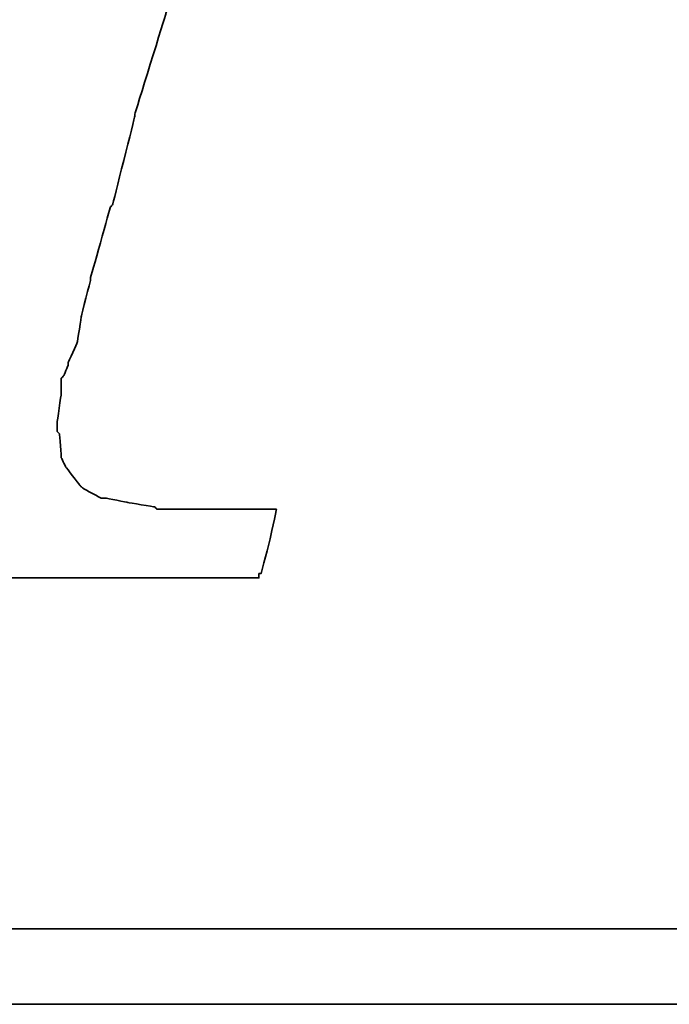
# Model space of a CAD drawing. Header units: millimetres. Extents: x 217 to 551, y -104 to -4.
# Tile 34 of 52: x 454.298 to 455.177, y -70.994 to -69.663. Entities that reach past the tile are written whole.
import ezdxf

# ---------------------------------------------------------------- set-up
doc = ezdxf.new("R2010")
doc.units = ezdxf.units.MM
doc.header["$LTSCALE"] = 0.1
doc.layers.add('DIM', color=4, linetype='CONTINUOUS')
doc.layers.add('layer 1', color=7, linetype='CONTINUOUS')

# ---------------------------------------------------------------- blocks, each defined once
blk = doc.blocks.new('TBI MOTION logo(完整正式版)')
at = {"layer": 'layer 1', "color": 22, "lineweight": 35}
for points, knots in [([(-40.59125, -7.943749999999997), (-40.59125, -7.943749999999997), (-40.97375, -7.943749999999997), (-40.97375, -7.943749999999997), (-40.97375, -7.943749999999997), (-40.97375, -7.943749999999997), (-41.38125, -7.943749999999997), (-41.38125, -7.943749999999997), (-41.38125, -7.943749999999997), (-41.38125, -7.943749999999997), (-41.54874999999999, -7.943749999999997), (-41.54874999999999, -7.943749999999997), (-41.54874999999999, -7.943749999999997), (-41.54874999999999, -7.943749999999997), (-41.59875, -7.943749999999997), (-41.59875, -7.943749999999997), (-41.59875, -7.943749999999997), (-41.59875, -7.943749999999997), (-41.88374999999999, -7.943749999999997), (-41.88374999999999, -7.943749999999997), (-41.88374999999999, -7.943749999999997), (-41.88374999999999, -7.943749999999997), (-41.90875, -7.91875), (-41.90875, -7.91875), (-41.90875, -7.91875), (-41.90875, -7.91875), (-42.19875, -7.871249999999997), (-42.19875, -7.871249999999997), (-42.19875, -7.871249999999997), (-42.19875, -7.871249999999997), (-42.43875, -7.82375), (-42.43875, -7.82375), (-42.43875, -7.82375), (-42.43875, -7.82375), (-42.45875, -7.82375), (-42.45875, -7.82375), (-42.45875, -7.82375), (-42.45875, -7.82375), (-42.48624999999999, -7.82375), (-42.48624999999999, -7.82375), (-42.48624999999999, -7.82375), (-42.48624999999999, -7.82375), (-42.67625, -7.723749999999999), (-42.67625, -7.723749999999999), (-42.67625, -7.723749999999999), (-42.67625, -7.723749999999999), (-42.70125, -7.70375), (-42.70125, -7.70375), (-42.70125, -7.70375), (-42.70125, -7.70375), (-42.72375, -7.678749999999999), (-42.72375, -7.678749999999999), (-42.72375, -7.678749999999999), (-42.72375, -7.678749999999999), (-42.86875, -7.488749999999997), (-42.86875, -7.488749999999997), (-42.86875, -7.488749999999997), (-42.86875, -7.488749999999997), (-42.89374999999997, -7.438749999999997), (-42.89374999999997, -7.438749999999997), (-42.89374999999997, -7.438749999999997), (-42.89374999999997, -7.438749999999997), (-42.91875, -7.388749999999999), (-42.91875, -7.388749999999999), (-42.91875, -7.388749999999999), (-42.91875, -7.388749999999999), (-42.93874999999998, -7.12875), (-42.93874999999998, -7.12875), (-42.93874999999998, -7.12875), (-42.93874999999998, -7.12875), (-42.96375, -7.103749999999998), (-42.96375, -7.103749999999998), (-42.96375, -7.103749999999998), (-42.96375, -7.103749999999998), (-42.96375, -7.053749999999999), (-42.96375, -7.053749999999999), (-42.96375, -7.053749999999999), (-42.96375, -7.053749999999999), (-42.96375, -7.00875), (-42.96375, -7.00875), (-42.96375, -7.00875), (-42.96375, -7.00875), (-42.91875, -6.69625), (-42.91875, -6.69625), (-42.91875, -6.69625), (-42.91875, -6.69625), (-42.91875, -6.62375), (-42.91875, -6.62375), (-42.91875, -6.62375), (-42.91875, -6.62375), (-42.91875, -6.59625), (-42.91875, -6.59625), (-42.91875, -6.59625), (-42.91875, -6.59625), (-42.91875, -6.57375), (-42.91875, -6.57375), (-42.91875, -6.57375), (-42.91875, -6.57375), (-42.91875, -6.528749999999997), (-42.91875, -6.528749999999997), (-42.91875, -6.528749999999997), (-42.91875, -6.528749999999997), (-42.89374999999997, -6.50375), (-42.89374999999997, -6.50375), (-42.89374999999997, -6.50375), (-42.89374999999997, -6.50375), (-42.84374999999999, -6.38375), (-42.84374999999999, -6.38375), (-42.84374999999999, -6.38375), (-42.84374999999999, -6.38375), (-42.84374999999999, -6.358749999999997), (-42.84374999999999, -6.358749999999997), (-42.84374999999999, -6.358749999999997), (-42.84374999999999, -6.358749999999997), (-42.74625, -6.143749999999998), (-42.74625, -6.143749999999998), (-42.74625, -6.143749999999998), (-42.74625, -6.143749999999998), (-42.70125, -5.853749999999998), (-42.70125, -5.853749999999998), (-42.70125, -5.853749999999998), (-42.70125, -5.853749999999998), (-42.60374999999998, -5.47125), (-42.60374999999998, -5.47125), (-42.60374999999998, -5.47125), (-42.60374999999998, -5.47125), (-42.60374999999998, -5.44875), (-42.60374999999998, -5.44875), (-42.60374999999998, -5.44875), (-42.60374999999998, -5.44875), (-42.38875, -4.678749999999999), (-42.38875, -4.678749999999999), (-42.38875, -4.678749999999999), (-42.38875, -4.678749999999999), (-42.36375, -4.653749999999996), (-42.36375, -4.653749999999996), (-42.36375, -4.653749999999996), (-42.36375, -4.653749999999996), (-42.12375, -3.69625), (-42.12375, -3.69625), (-42.12375, -3.69625), (-42.12375, -3.69625), (-42.12375, -3.67374), (-42.12375, -3.67374), (-42.12375, -3.67374), (-42.12375, -3.67374), (-41.78875, -2.593739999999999), (-41.78875, -2.593739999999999), (-41.78875, -2.593739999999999), (-41.78875, -2.593739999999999), (-41.18875, -0.19375), (-41.18875, -0.19375), (-41.18875, -0.19375), (-41.18875, -0.19375), (-40.54375, 2.20624), (-40.54375, 2.20624), (-40.54375, 2.20624), (-40.54375, 2.20624), (-40.25374999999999, 3.308749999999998), (-40.25374999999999, 3.308749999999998), (-40.25374999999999, 3.308749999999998), (-40.25374999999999, 3.308749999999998), (-39.98875, 4.27125), (-39.98875, 4.27125), (-39.98875, 4.27125), (-39.98875, 4.27125), (-39.77375, 5.131249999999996), (-39.77375, 5.131249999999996), (-39.77375, 5.131249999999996), (-39.77375, 5.131249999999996), (-39.67875, 5.47125), (-39.67875, 5.47125), (-39.67875, 5.47125), (-39.67875, 5.47125), (-39.60375, 5.756249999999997), (-39.60375, 5.756249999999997), (-39.60375, 5.756249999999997), (-39.60375, 5.756249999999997), (-39.60375, 5.78125), (-39.60375, 5.78125), (-39.60375, 5.78125), (-39.60375, 5.78125), (-39.50875, 5.97125), (-39.50875, 5.97125), (-39.50875, 5.97125), (-39.50875, 5.97125), (-39.50875, 6.138749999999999), (-39.50875, 6.138749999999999), (-39.50875, 6.138749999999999), (-39.50875, 6.138749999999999), (-39.48625, 6.166249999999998), (-39.48625, 6.166249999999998), (-39.48625, 6.166249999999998), (-39.48625, 6.166249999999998), (-39.46125, 6.286249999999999), (-39.46125, 6.286249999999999), (-39.46125, 6.286249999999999), (-39.46125, 6.286249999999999), (-39.46125, 6.426249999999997), (-39.46125, 6.426249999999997), (-39.46125, 6.426249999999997), (-39.46125, 6.426249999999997), (-39.41375, 6.426249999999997), (-39.41375, 6.426249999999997), (-39.41375, 6.426249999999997), (-39.41375, 6.426249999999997), (-39.29375, 6.69125), (-39.29375, 6.69125), (-39.29375, 6.69125), (-39.29375, 6.69125), (-39.26875, 6.741249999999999), (-39.26875, 6.741249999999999), (-39.26875, 6.741249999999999), (-39.26875, 6.741249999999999), (-39.24375, 6.76625), (-39.24375, 6.76625), (-39.24375, 6.76625), (-39.24375, 6.76625), (-38.98375, 7.006239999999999), (-38.98375, 7.006239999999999), (-38.98375, 7.006239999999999), (-38.98375, 7.006239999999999), (-38.95625, 7.026239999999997), (-38.95625, 7.026239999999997), (-38.95625, 7.026239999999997), (-38.95625, 7.026239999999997), (-38.78875, 7.126239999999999), (-38.78875, 7.126239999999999), (-38.78875, 7.126239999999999), (-38.78875, 7.126239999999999), (-38.76375, 7.126239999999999), (-38.76375, 7.126239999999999), (-38.76375, 7.126239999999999), (-38.76375, 7.126239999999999), (-38.74375, 7.126239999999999), (-38.74375, 7.126239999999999), (-38.74375, 7.126239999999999), (-38.74375, 7.126239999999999), (-38.52875, 7.171249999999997), (-38.52875, 7.171249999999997), (-38.52875, 7.171249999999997), (-38.52875, 7.171249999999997), (-38.52875, 7.196239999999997), (-38.52875, 7.196239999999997), (-38.52875, 7.196239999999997), (-38.52875, 7.196239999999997), (-38.50375, 7.196239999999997), (-38.50375, 7.196239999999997), (-38.50375, 7.196239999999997), (-38.50375, 7.196239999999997), (-38.26125, 7.21875), (-38.26125, 7.21875), (-38.26125, 7.21875), (-38.26125, 7.21875), (-38.23875000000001, 7.246239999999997), (-38.23875000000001, 7.246239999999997), (-38.23875000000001, 7.246239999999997), (-38.23875000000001, 7.246239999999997), (-38.21625, 7.246239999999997), (-38.21625, 7.246239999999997), (-38.21625, 7.246239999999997), (-38.21625, 7.246239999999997), (-38.18875, 7.246239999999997), (-38.18875, 7.246239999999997), (-38.18875, 7.246239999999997), (-38.18875, 7.246239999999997), (-37.90375, 7.246239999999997), (-37.90375, 7.246239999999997), (-37.90375, 7.246239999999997), (-37.90375, 7.246239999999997), (-37.85375, 7.246239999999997), (-37.85375, 7.246239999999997), (-37.85375, 7.246239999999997), (-37.85375, 7.246239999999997), (-37.75875, 7.246239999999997), (-37.75875, 7.246239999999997), (-37.75875, 7.246239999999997), (-37.75875, 7.246239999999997), (-37.42375, 7.246239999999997), (-37.42375, 7.246239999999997), (-37.42375, 7.246239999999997), (-37.42375, 7.246239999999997), (-37.08875, 7.246239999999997), (-37.08875, 7.246239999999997), (-37.08875, 7.246239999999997), (-37.08875, 7.246239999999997), (-37.06375, 7.246239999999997), (-37.06375, 7.246239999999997), (-37.06375, 7.246239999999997), (-37.06375, 7.246239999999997), (-37.06375, 7.266239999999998), (-37.06375, 7.266239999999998), (-37.06375, 7.266239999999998), (-37.06375, 7.266239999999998), (-37.03875, 7.291249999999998), (-37.03875, 7.291249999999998), (-37.03875, 7.291249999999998), (-37.03875, 7.291249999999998), (-37.03875, 7.31625), (-37.03875, 7.31625), (-37.03875, 7.31625), (-37.03875, 7.31625), (-36.94125, 7.676249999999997), (-36.94125, 7.676249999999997), (-36.94125, 7.676249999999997), (-36.94125, 7.676249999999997), (-36.86875, 7.98625), (-36.86875, 7.98625), (-36.86875, 7.98625), (-36.86875, 7.98625), (-36.98875000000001, 7.98625), (-36.98875000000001, 7.98625), (-36.98875000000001, 7.98625), (-36.98875000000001, 7.98625), (-37.42375, 7.98625), (-37.42375, 7.98625), (-37.42375, 7.98625), (-37.42375, 7.98625), (-37.94875, 7.98625), (-37.94875, 7.98625), (-37.94875, 7.98625), (-37.94875, 7.98625), (-38.57375, 7.98625), (-38.57375, 7.98625), (-38.57375, 7.98625), (-38.57375, 7.98625), (-39.29375, 7.98625), (-39.29375, 7.98625), (-39.29375, 7.98625), (-39.29375, 7.98625), (-40.82875, 7.98625), (-40.82875, 7.98625), (-40.82875, 7.98625), (-40.82875, 7.98625), (-42.36375, 7.98625), (-42.36375, 7.98625), (-42.36375, 7.98625), (-42.36375, 7.98625), (-43.08375, 7.98625), (-43.08375, 7.98625), (-43.08375, 7.98625), (-43.08375, 7.98625), (-43.70875, 7.98625), (-43.70875, 7.98625), (-43.70875, 7.98625), (-43.70875, 7.98625), (-44.23375, 7.98625), (-44.23375, 7.98625), (-44.23375, 7.98625), (-44.23375, 7.98625), (-44.66875, 7.98625), (-44.66875, 7.98625), (-44.66875, 7.98625), (-44.66875, 7.98625), (-44.88375, 7.98625), (-44.88375, 7.98625), (-44.88375, 7.98625), (-44.88375, 7.98625), (-44.90874999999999, 7.94125), (-44.90874999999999, 7.94125), (-44.90874999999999, 7.94125), (-44.90874999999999, 7.94125), (-44.90874999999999, 7.916249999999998), (-44.90874999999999, 7.916249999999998), (-44.90874999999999, 7.916249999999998), (-44.90874999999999, 7.916249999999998), (-45.00375, 7.55625), (-45.00375, 7.55625), (-45.00375, 7.55625), (-45.00375, 7.55625), (-45.05374999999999, 7.246239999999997), (-45.05374999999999, 7.246239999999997), (-45.05374999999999, 7.246239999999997), (-45.05374999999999, 7.246239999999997), (-44.61875, 7.246239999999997), (-44.61875, 7.246239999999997), (-44.61875, 7.246239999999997), (-44.61875, 7.246239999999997), (-44.11375, 7.246239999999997), (-44.11375, 7.246239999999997), (-44.11375, 7.246239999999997), (-44.11375, 7.246239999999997), (-43.99375, 7.246239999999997), (-43.99375, 7.246239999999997), (-43.99375, 7.246239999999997), (-43.99375, 7.246239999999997), (-43.94625, 7.246239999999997), (-43.94625, 7.246239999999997), (-43.94625, 7.246239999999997), (-43.94625, 7.246239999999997), (-43.92374, 7.246239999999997), (-43.92374, 7.246239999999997), (-43.92374, 7.246239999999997), (-43.92374, 7.246239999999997), (-43.65874999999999, 7.246239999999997), (-43.65874999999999, 7.246239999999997), (-43.65874999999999, 7.246239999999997), (-43.65874999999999, 7.246239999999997), (-43.63875, 7.21875), (-43.63875, 7.21875), (-43.63875, 7.21875), (-43.63875, 7.21875), (-43.46874999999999, 7.196239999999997), (-43.46874999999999, 7.196239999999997), (-43.46874999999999, 7.196239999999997), (-43.46874999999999, 7.196239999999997), (-43.39875, 7.196239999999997), (-43.39875, 7.196239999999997), (-43.39875, 7.196239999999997), (-43.39875, 7.196239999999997), (-43.37125, 7.171249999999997), (-43.37125, 7.171249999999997), (-43.37125, 7.171249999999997), (-43.37125, 7.171249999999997), (-43.34875, 7.171249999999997), (-43.34875, 7.171249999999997), (-43.34875, 7.171249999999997), (-43.34875, 7.171249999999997), (-43.20375, 7.126239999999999), (-43.20375, 7.126239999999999), (-43.20375, 7.126239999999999), (-43.20375, 7.126239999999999), (-43.05875, 7.076239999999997), (-43.05875, 7.076239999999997), (-43.05875, 7.076239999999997), (-43.05875, 7.076239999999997), (-43.01375, 7.076239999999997), (-43.01375, 7.076239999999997), (-43.01375, 7.076239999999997), (-43.01375, 7.076239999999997), (-42.98875, 7.026239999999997), (-42.98875, 7.026239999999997), (-42.98875, 7.026239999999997), (-42.98875, 7.026239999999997), (-42.79874999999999, 6.86125), (-42.79874999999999, 6.86125), (-42.79874999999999, 6.86125), (-42.79874999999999, 6.86125), (-42.77375, 6.81125), (-42.77375, 6.81125), (-42.77375, 6.81125), (-42.77375, 6.81125), (-42.74625, 6.76625), (-42.74625, 6.76625), (-42.74625, 6.76625), (-42.74625, 6.76625), (-42.72375, 6.47625), (-42.72375, 6.47625), (-42.72375, 6.47625), (-42.72375, 6.47625), (-42.70125, 6.45124), (-42.70125, 6.45124), (-42.70125, 6.45124), (-42.70125, 6.45124), (-42.70125, 6.426249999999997), (-42.70125, 6.426249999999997), (-42.70125, 6.426249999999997), (-42.70125, 6.426249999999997), (-42.72375, 6.40625), (-42.72375, 6.40625), (-42.72375, 6.40625), (-42.72375, 6.40625), (-42.74625, 5.97125), (-42.74625, 5.97125), (-42.74625, 5.97125), (-42.74625, 5.97125), (-42.74625, 5.94625), (-42.74625, 5.94625), (-42.74625, 5.94625), (-42.74625, 5.94625), (-42.74625, 5.926249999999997), (-42.74625, 5.926249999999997), (-42.74625, 5.926249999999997), (-42.74625, 5.926249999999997), (-42.77375, 5.876249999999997), (-42.77375, 5.876249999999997), (-42.77375, 5.876249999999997), (-42.77375, 5.876249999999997), (-42.81875, 5.80625), (-42.81875, 5.80625), (-42.81875, 5.80625), (-42.81875, 5.80625), (-42.86875, 5.63625), (-42.86875, 5.63625), (-42.86875, 5.63625), (-42.86875, 5.63625), (-42.91875, 5.39625), (-42.91875, 5.39625), (-42.91875, 5.39625), (-42.91875, 5.39625), (-42.91875, 5.37124), (-42.91875, 5.37124), (-42.91875, 5.37124), (-42.91875, 5.37124), (-43.01375, 5.10874), (-43.01375, 5.10874), (-43.01375, 5.10874), (-43.01375, 5.10874), (-43.10875, 4.771239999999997), (-43.10875, 4.771239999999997), (-43.10875, 4.771239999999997), (-43.10875, 4.771239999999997), (-43.29875, 3.956249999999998), (-43.29875, 3.956249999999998), (-43.29875, 3.956249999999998), (-43.29875, 3.956249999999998), (-43.58875, 2.951249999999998), (-43.58875, 2.951249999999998), (-43.58875, 2.951249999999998), (-43.58875, 2.951249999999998), (-43.87375, 1.87125), (-43.87375, 1.87125), (-43.87375, 1.87125), (-43.87375, 1.87125), (-44.52625, -0.50374), (-44.52625, -0.50374), (-44.52625, -0.50374), (-44.52625, -0.50374), (-45.14874999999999, -2.853749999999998), (-45.14874999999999, -2.853749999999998), (-45.14874999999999, -2.853749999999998), (-45.14874999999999, -2.853749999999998), (-45.43375, -3.95875), (-45.43375, -3.95875), (-45.43375, -3.95875), (-45.43375, -3.95875), (-45.69874999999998, -4.96875), (-45.69874999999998, -4.96875), (-45.69874999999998, -4.96875), (-45.69874999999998, -4.96875), (-45.91375, -5.78375), (-45.91375, -5.78375), (-45.91375, -5.78375), (-45.91375, -5.78375), (-46.01374999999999, -6.11875), (-46.01374999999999, -6.11875), (-46.01374999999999, -6.11875), (-46.01374999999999, -6.11875), (-46.01374999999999, -6.143749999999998), (-46.01374999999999, -6.143749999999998), (-46.01374999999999, -6.143749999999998), (-46.01374999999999, -6.143749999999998), (-46.10875, -6.40875), (-46.10875, -6.40875), (-46.10875, -6.40875), (-46.10875, -6.40875), (-46.15375, -6.648749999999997), (-46.15375, -6.648749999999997), (-46.15375, -6.648749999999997), (-46.15375, -6.648749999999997), (-46.20375, -6.83875), (-46.20375, -6.83875), (-46.20375, -6.83875), (-46.20375, -6.83875), (-46.22874999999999, -6.933749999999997), (-46.22874999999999, -6.933749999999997), (-46.22874999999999, -6.933749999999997), (-46.22874999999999, -6.933749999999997), (-46.22874999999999, -7.07875), (-46.22874999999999, -7.07875), (-46.22874999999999, -7.07875), (-46.22874999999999, -7.07875), (-46.27374999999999, -7.07875), (-46.27374999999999, -7.07875), (-46.27374999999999, -7.07875), (-46.27374999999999, -7.07875), (-46.39375, -7.34375), (-46.39375, -7.34375), (-46.39375, -7.34375), (-46.39375, -7.34375), (-46.39375, -7.36875), (-46.39375, -7.36875), (-46.39375, -7.36875), (-46.39375, -7.36875), (-46.42125, -7.388749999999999), (-46.42125, -7.388749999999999), (-46.42125, -7.388749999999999), (-46.42125, -7.388749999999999), (-46.68375, -7.678749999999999), (-46.68375, -7.678749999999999), (-46.68375, -7.678749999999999), (-46.68375, -7.678749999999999), (-46.70875, -7.70375), (-46.70875, -7.70375), (-46.70875, -7.70375), (-46.70875, -7.70375), (-46.75374999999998, -7.723749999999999), (-46.75374999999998, -7.723749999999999), (-46.75374999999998, -7.723749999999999), (-46.75374999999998, -7.723749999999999), (-47.08874999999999, -7.871249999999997), (-47.08874999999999, -7.871249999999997), (-47.08874999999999, -7.871249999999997), (-47.08874999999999, -7.871249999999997), (-47.11625, -7.871249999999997), (-47.11625, -7.871249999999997), (-47.11625, -7.871249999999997), (-47.11625, -7.871249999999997), (-47.13875, -7.893749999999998), (-47.13875, -7.893749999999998), (-47.13875, -7.893749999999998), (-47.13875, -7.893749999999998), (-47.56874999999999, -7.91875), (-47.56874999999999, -7.91875), (-47.56874999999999, -7.91875), (-47.56874999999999, -7.91875), (-47.59624999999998, -7.943749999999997), (-47.59624999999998, -7.943749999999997), (-47.59624999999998, -7.943749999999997), (-47.59624999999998, -7.943749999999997), (-47.64375, -7.943749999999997), (-47.64375, -7.943749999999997), (-47.64375, -7.943749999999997), (-47.64375, -7.943749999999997), (-47.73625, -7.943749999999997), (-47.73625, -7.943749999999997), (-47.73625, -7.943749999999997), (-47.73625, -7.943749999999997), (-48.07375, -7.943749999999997), (-48.07375, -7.943749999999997), (-48.07375, -7.943749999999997), (-48.07375, -7.943749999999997), (-48.36125, -7.943749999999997), (-48.36125, -7.943749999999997), (-48.36125, -7.943749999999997), (-48.36125, -7.943749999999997), (-48.36125, -7.966249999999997), (-48.36125, -7.966249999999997), (-48.36125, -7.966249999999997), (-48.36125, -7.966249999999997), (-48.36125, -7.991249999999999), (-48.36125, -7.991249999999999), (-48.36125, -7.991249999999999), (-48.36125, -7.991249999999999), (-48.38875, -8.013749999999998), (-48.38875, -8.013749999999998), (-48.38875, -8.013749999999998), (-48.38875, -8.013749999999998), (-48.50875, -8.34875), (-48.50875, -8.34875), (-48.50875, -8.34875), (-48.50875, -8.34875), (-48.55375, -8.68625), (-48.55375, -8.68625), (-48.55375, -8.68625), (-48.55375, -8.68625), (-48.45875, -8.68625), (-48.45875, -8.68625), (-48.45875, -8.68625), (-48.45875, -8.68625), (-48.07375, -8.68625), (-48.07375, -8.68625), (-48.07375, -8.68625), (-48.07375, -8.68625), (-47.52374999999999, -8.68625), (-47.52374999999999, -8.68625), (-47.52374999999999, -8.68625), (-47.52374999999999, -8.68625), (-46.92375, -8.68625), (-46.92375, -8.68625), (-46.92375, -8.68625), (-46.92375, -8.68625), (-46.25375, -8.68625), (-46.25375, -8.68625), (-46.25375, -8.68625), (-46.25375, -8.68625), (-46.20375, -8.68625), (-46.20375, -8.68625), (-46.20375, -8.68625), (-46.20375, -8.68625), (-44.71375, -8.68625), (-44.71375, -8.68625), (-44.71375, -8.68625), (-44.71375, -8.68625), (-43.22874999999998, -8.68625), (-43.22874999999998, -8.68625), (-43.22874999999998, -8.68625), (-43.22874999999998, -8.68625), (-42.55875, -8.68625), (-42.55875, -8.68625), (-42.55875, -8.68625), (-42.55875, -8.68625), (-42.50874999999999, -8.68625), (-42.50874999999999, -8.68625), (-42.50874999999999, -8.68625), (-42.50874999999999, -8.68625), (-41.93375, -8.68625), (-41.93375, -8.68625), (-41.93375, -8.68625), (-41.93375, -8.68625), (-41.38125, -8.68625), (-41.38125, -8.68625), (-41.38125, -8.68625), (-41.38125, -8.68625), (-40.97375, -8.68625), (-40.97375, -8.68625), (-40.97375, -8.68625), (-40.97375, -8.68625), (-40.78125, -8.68625), (-40.78125, -8.68625), (-40.78125, -8.68625), (-40.78125, -8.68625), (-40.78125, -8.638749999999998), (-40.78125, -8.638749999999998), (-40.78125, -8.638749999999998), (-40.78125, -8.638749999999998), (-40.75874999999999, -8.638749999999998), (-40.75874999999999, -8.638749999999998), (-40.75874999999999, -8.638749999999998), (-40.75874999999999, -8.638749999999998), (-40.66374999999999, -8.27875), (-40.66374999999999, -8.27875), (-40.66374999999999, -8.27875), (-40.66374999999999, -8.27875), (-40.59125, -7.943749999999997), (-40.59125, -7.943749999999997)], [0, 0, 0, 0, 0.0055865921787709, 0.0055865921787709, 0.0055865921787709, 0.0055866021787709, 0.0111731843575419, 0.0111731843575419, 0.0111731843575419, 0.0111731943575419, 0.0167597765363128, 0.0167597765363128, 0.0167597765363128, 0.0167597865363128, 0.0223463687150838, 0.0223463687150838, 0.0223463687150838, 0.0223463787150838, 0.0279329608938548, 0.0279329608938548, 0.0279329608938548, 0.0279329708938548, 0.0335195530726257, 0.0335195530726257, 0.0335195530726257, 0.0335195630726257, 0.0391061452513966, 0.0391061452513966, 0.0391061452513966, 0.0391061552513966, 0.0446927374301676, 0.0446927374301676, 0.0446927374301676, 0.0446927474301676, 0.0502793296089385, 0.0502793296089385, 0.0502793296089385, 0.0502793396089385, 0.0558659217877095, 0.0558659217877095, 0.0558659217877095, 0.0558659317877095, 0.0614525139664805, 0.0614525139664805, 0.0614525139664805, 0.0614525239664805, 0.0670391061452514, 0.0670391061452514, 0.0670391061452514, 0.0670391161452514, 0.0726256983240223, 0.0726256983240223, 0.0726256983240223, 0.0726257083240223, 0.0782122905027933, 0.0782122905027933, 0.0782122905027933, 0.0782123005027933, 0.0837988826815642, 0.0837988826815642, 0.0837988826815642, 0.0837988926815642, 0.0893854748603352, 0.0893854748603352, 0.0893854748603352, 0.0893854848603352, 0.0949720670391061, 0.0949720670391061, 0.0949720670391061, 0.0949720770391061, 0.1005586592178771, 0.1005586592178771, 0.1005586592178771, 0.1005586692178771, 0.106145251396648, 0.106145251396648, 0.106145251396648, 0.106145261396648, 0.1117318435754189, 0.1117318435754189, 0.1117318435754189, 0.1117318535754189, 0.1173184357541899, 0.1173184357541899, 0.1173184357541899, 0.1173184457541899, 0.1229050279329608, 0.1229050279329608, 0.1229050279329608, 0.1229050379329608, 0.1284916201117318, 0.1284916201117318, 0.1284916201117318, 0.1284916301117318, 0.1340782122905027, 0.1340782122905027, 0.1340782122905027, 0.1340782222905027, 0.1396648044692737, 0.1396648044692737, 0.1396648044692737, 0.1396648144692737, 0.1452513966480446, 0.1452513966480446, 0.1452513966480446, 0.1452514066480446, 0.1508379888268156, 0.1508379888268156, 0.1508379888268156, 0.1508379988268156, 0.1564245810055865, 0.1564245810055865, 0.1564245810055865, 0.1564245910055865, 0.1620111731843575, 0.1620111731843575, 0.1620111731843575, 0.1620111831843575, 0.1675977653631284, 0.1675977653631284, 0.1675977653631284, 0.1675977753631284, 0.1731843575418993, 0.1731843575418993, 0.1731843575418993, 0.1731843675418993, 0.1787709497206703, 0.1787709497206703, 0.1787709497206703, 0.1787709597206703, 0.1843575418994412, 0.1843575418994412, 0.1843575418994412, 0.1843575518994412, 0.1899441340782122, 0.1899441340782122, 0.1899441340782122, 0.1899441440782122, 0.1955307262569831, 0.1955307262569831, 0.1955307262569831, 0.1955307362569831, 0.2011173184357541, 0.2011173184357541, 0.2011173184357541, 0.2011173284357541, 0.206703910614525, 0.206703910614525, 0.206703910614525, 0.206703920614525, 0.2122905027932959, 0.2122905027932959, 0.2122905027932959, 0.2122905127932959, 0.2178770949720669, 0.2178770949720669, 0.2178770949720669, 0.2178771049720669, 0.2234636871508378, 0.2234636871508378, 0.2234636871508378, 0.2234636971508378, 0.2290502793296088, 0.2290502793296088, 0.2290502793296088, 0.2290502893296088, 0.2346368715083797, 0.2346368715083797, 0.2346368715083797, 0.2346368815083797, 0.2402234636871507, 0.2402234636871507, 0.2402234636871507, 0.2402234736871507, 0.2458100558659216, 0.2458100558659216, 0.2458100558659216, 0.2458100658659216, 0.2513966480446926, 0.2513966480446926, 0.2513966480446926, 0.2513966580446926, 0.2569832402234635, 0.2569832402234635, 0.2569832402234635, 0.2569832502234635, 0.2625698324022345, 0.2625698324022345, 0.2625698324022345, 0.2625698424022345, 0.2681564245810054, 0.2681564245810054, 0.2681564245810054, 0.2681564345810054, 0.2737430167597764, 0.2737430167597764, 0.2737430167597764, 0.2737430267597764, 0.2793296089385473, 0.2793296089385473, 0.2793296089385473, 0.2793296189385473, 0.2849162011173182, 0.2849162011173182, 0.2849162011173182, 0.2849162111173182, 0.2905027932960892, 0.2905027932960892, 0.2905027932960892, 0.2905028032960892, 0.2960893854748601, 0.2960893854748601, 0.2960893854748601, 0.29608939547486, 0.3016759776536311, 0.3016759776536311, 0.3016759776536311, 0.3016759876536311, 0.3072625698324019, 0.3072625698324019, 0.3072625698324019, 0.3072625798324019, 0.312849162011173, 0.312849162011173, 0.312849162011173, 0.312849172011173, 0.3184357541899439, 0.3184357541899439, 0.3184357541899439, 0.3184357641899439, 0.3240223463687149, 0.3240223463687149, 0.3240223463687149, 0.3240223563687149, 0.3296089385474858, 0.3296089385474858, 0.3296089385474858, 0.3296089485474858, 0.3351955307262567, 0.3351955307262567, 0.3351955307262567, 0.3351955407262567, 0.3407821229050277, 0.3407821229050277, 0.3407821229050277, 0.3407821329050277, 0.3463687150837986, 0.3463687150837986, 0.3463687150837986, 0.3463687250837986, 0.3519553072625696, 0.3519553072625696, 0.3519553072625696, 0.3519553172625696, 0.3575418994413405, 0.3575418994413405, 0.3575418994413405, 0.3575419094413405, 0.3631284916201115, 0.3631284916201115, 0.3631284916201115, 0.3631285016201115, 0.3687150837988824, 0.3687150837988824, 0.3687150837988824, 0.3687150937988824, 0.3743016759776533, 0.3743016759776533, 0.3743016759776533, 0.3743016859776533, 0.3798882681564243, 0.3798882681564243, 0.3798882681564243, 0.3798882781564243, 0.3854748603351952, 0.3854748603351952, 0.3854748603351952, 0.3854748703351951, 0.3910614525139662, 0.3910614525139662, 0.3910614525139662, 0.3910614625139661, 0.3966480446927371, 0.3966480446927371, 0.3966480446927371, 0.3966480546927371, 0.4022346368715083, 0.4022346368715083, 0.4022346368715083, 0.4022346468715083, 0.407821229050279, 0.407821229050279, 0.407821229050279, 0.407821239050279, 0.4134078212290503, 0.4134078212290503, 0.4134078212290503, 0.4134078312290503, 0.4189944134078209, 0.4189944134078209, 0.4189944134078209, 0.4189944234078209, 0.4245810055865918, 0.4245810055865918, 0.4245810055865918, 0.4245810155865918, 0.4301675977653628, 0.4301675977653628, 0.4301675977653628, 0.4301676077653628, 0.4357541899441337, 0.4357541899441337, 0.4357541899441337, 0.4357541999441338, 0.4413407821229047, 0.4413407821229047, 0.4413407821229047, 0.4413407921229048, 0.4469273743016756, 0.4469273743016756, 0.4469273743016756, 0.4469273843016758, 0.4525139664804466, 0.4525139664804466, 0.4525139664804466, 0.4525139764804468, 0.4581005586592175, 0.4581005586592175, 0.4581005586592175, 0.4581005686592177, 0.4636871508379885, 0.4636871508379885, 0.4636871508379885, 0.4636871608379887, 0.4692737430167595, 0.4692737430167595, 0.4692737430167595, 0.4692737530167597, 0.4748603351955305, 0.4748603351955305, 0.4748603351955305, 0.4748603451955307, 0.4804469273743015, 0.4804469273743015, 0.4804469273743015, 0.4804469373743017, 0.4860335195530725, 0.4860335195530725, 0.4860335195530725, 0.4860335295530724, 0.4916201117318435, 0.4916201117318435, 0.4916201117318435, 0.4916201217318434, 0.4972067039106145, 0.4972067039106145, 0.4972067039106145, 0.4972067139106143, 0.5027932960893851, 0.5027932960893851, 0.5027932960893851, 0.5027933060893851, 0.508379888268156, 0.508379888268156, 0.508379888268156, 0.508379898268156, 0.513966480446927, 0.513966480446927, 0.513966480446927, 0.5139664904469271, 0.519553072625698, 0.519553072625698, 0.519553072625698, 0.5195530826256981, 0.525139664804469, 0.525139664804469, 0.525139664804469, 0.525139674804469, 0.53072625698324, 0.53072625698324, 0.53072625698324, 0.5307262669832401, 0.536312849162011, 0.536312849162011, 0.536312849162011, 0.5363128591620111, 0.541899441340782, 0.541899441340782, 0.541899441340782, 0.5418994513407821, 0.547486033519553, 0.547486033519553, 0.547486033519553, 0.547486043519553, 0.553072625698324, 0.553072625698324, 0.553072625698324, 0.5530726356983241, 0.558659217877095, 0.558659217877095, 0.558659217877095, 0.558659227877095, 0.564245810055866, 0.564245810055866, 0.564245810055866, 0.564245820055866, 0.569832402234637, 0.569832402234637, 0.569832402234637, 0.5698324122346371, 0.575418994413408, 0.575418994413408, 0.575418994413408, 0.575419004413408, 0.581005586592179, 0.581005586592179, 0.581005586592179, 0.581005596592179, 0.58659217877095, 0.58659217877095, 0.58659217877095, 0.5865921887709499, 0.592178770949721, 0.592178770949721, 0.592178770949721, 0.5921787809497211, 0.5977653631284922, 0.5977653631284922, 0.5977653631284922, 0.5977653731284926, 0.603351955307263, 0.603351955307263, 0.603351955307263, 0.6033519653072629, 0.608938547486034, 0.608938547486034, 0.608938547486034, 0.608938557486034, 0.6145251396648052, 0.6145251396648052, 0.6145251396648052, 0.6145251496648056, 0.6201117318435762, 0.6201117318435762, 0.6201117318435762, 0.6201117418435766, 0.6256983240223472, 0.6256983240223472, 0.6256983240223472, 0.6256983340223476, 0.631284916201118, 0.631284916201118, 0.631284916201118, 0.631284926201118, 0.6368715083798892, 0.6368715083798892, 0.6368715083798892, 0.6368715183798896, 0.6424581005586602, 0.6424581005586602, 0.6424581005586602, 0.6424581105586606, 0.6480446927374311, 0.6480446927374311, 0.6480446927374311, 0.6480447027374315, 0.6536312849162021, 0.6536312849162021, 0.6536312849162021, 0.6536312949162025, 0.6592178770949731, 0.6592178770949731, 0.6592178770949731, 0.6592178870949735, 0.6648044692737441, 0.6648044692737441, 0.6648044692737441, 0.6648044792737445, 0.6703910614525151, 0.6703910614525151, 0.6703910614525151, 0.6703910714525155, 0.6759776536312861, 0.6759776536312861, 0.6759776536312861, 0.6759776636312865, 0.6815642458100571, 0.6815642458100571, 0.6815642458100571, 0.6815642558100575, 0.687150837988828, 0.687150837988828, 0.687150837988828, 0.687150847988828, 0.6927374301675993, 0.6927374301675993, 0.6927374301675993, 0.6927374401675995, 0.69832402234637, 0.69832402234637, 0.69832402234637, 0.69832403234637, 0.703910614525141, 0.703910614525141, 0.703910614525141, 0.703910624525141, 0.7094972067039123, 0.7094972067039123, 0.7094972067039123, 0.7094972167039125, 0.715083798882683, 0.715083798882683, 0.715083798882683, 0.715083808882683, 0.7206703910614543, 0.7206703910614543, 0.7206703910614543, 0.7206704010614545, 0.7262569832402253, 0.7262569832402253, 0.7262569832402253, 0.7262569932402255, 0.731843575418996, 0.731843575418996, 0.731843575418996, 0.731843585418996, 0.7374301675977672, 0.7374301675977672, 0.7374301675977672, 0.7374301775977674, 0.7430167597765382, 0.7430167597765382, 0.7430167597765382, 0.7430167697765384, 0.7486033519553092, 0.7486033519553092, 0.7486033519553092, 0.7486033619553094, 0.75418994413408, 0.75418994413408, 0.75418994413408, 0.75418995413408, 0.7597765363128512, 0.7597765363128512, 0.7597765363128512, 0.7597765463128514, 0.7653631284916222, 0.7653631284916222, 0.7653631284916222, 0.7653631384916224, 0.770949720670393, 0.770949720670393, 0.770949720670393, 0.770949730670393, 0.7765363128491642, 0.7765363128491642, 0.7765363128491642, 0.7765363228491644, 0.7821229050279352, 0.7821229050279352, 0.7821229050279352, 0.7821229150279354, 0.787709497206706, 0.787709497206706, 0.787709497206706, 0.787709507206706, 0.7932960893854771, 0.7932960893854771, 0.7932960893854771, 0.7932960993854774, 0.798882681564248, 0.798882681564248, 0.798882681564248, 0.798882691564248, 0.8044692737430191, 0.8044692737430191, 0.8044692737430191, 0.8044692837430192, 0.8100558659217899, 0.8100558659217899, 0.8100558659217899, 0.81005587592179, 0.8156424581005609, 0.8156424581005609, 0.8156424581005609, 0.815642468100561, 0.8212290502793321, 0.8212290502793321, 0.8212290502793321, 0.8212290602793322, 0.8268156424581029, 0.8268156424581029, 0.8268156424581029, 0.826815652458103, 0.8324022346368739, 0.8324022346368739, 0.8324022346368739, 0.832402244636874, 0.8379888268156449, 0.8379888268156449, 0.8379888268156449, 0.837988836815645, 0.8435754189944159, 0.8435754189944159, 0.8435754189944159, 0.8435754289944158, 0.8491620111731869, 0.8491620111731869, 0.8491620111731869, 0.849162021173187, 0.8547486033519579, 0.8547486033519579, 0.8547486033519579, 0.854748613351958, 0.8603351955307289, 0.8603351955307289, 0.8603351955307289, 0.860335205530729, 0.8659217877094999, 0.8659217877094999, 0.8659217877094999, 0.8659217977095, 0.8715083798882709, 0.8715083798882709, 0.8715083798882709, 0.871508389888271, 0.8770949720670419, 0.8770949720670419, 0.8770949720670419, 0.877094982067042, 0.8826815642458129, 0.8826815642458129, 0.8826815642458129, 0.882681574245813, 0.888268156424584, 0.888268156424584, 0.888268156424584, 0.8882681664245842, 0.8938547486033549, 0.8938547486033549, 0.8938547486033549, 0.893854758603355, 0.8994413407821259, 0.8994413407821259, 0.8994413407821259, 0.899441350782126, 0.9050279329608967, 0.9050279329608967, 0.9050279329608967, 0.9050279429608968, 0.9106145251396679, 0.9106145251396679, 0.9106145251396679, 0.910614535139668, 0.9162011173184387, 0.9162011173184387, 0.9162011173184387, 0.9162011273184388, 0.9217877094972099, 0.9217877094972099, 0.9217877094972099, 0.92178771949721, 0.9273743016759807, 0.9273743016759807, 0.9273743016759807, 0.9273743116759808, 0.9329608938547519, 0.9329608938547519, 0.9329608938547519, 0.932960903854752, 0.9385474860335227, 0.9385474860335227, 0.9385474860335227, 0.9385474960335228, 0.944134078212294, 0.944134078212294, 0.944134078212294, 0.9441340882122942, 0.9497206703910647, 0.9497206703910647, 0.9497206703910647, 0.9497206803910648, 0.9553072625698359, 0.9553072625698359, 0.9553072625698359, 0.955307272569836, 0.960893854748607, 0.960893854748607, 0.960893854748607, 0.9608938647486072, 0.9664804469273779, 0.9664804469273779, 0.9664804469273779, 0.9664804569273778, 0.972067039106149, 0.972067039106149, 0.972067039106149, 0.9720670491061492, 0.9776536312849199, 0.9776536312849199, 0.9776536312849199, 0.97765364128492, 0.9832402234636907, 0.9832402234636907, 0.9832402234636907, 0.9832402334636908, 0.988826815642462, 0.988826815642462, 0.988826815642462, 0.9888268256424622, 0.9944134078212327, 0.9944134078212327, 0.9944134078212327, 0.9944134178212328, 1, 1, 1, 1]), ([(75.90875, -9.47875), (75.90875, -9.47875), (75.90875, -12.28625), (75.90875, -12.28625), (75.90875, -12.28625), (75.90875, -12.28625), (75.90875, -12.47875), (75.90875, -12.47875), (75.90875, -12.47875), (75.90875, -12.47875), (75.71625, -12.47875), (75.71625, -12.47875), (75.71625, -12.47875), (75.71625, -12.47875), (-88.32874999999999, -12.47875), (-88.32874999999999, -12.47875), (-88.32874999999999, -12.47875), (-88.32874999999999, -12.47875), (-88.32874999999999, -13.29375), (-88.32874999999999, -13.29375), (-88.32874999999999, -13.29375), (-88.32874999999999, -13.29375), (82.89125, -13.29375), (82.89125, -13.29375), (82.89125, -13.29375), (82.89125, -13.29375), (75.90875, -9.47875), (75.90875, -9.47875)], [0, 0, 0, 0, 0.1428571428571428, 0.1428571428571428, 0.1428571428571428, 0.1428571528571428, 0.2857142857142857, 0.2857142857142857, 0.2857142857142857, 0.2857142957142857, 0.4285714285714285, 0.4285714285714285, 0.4285714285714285, 0.4285714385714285, 0.5714285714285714, 0.5714285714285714, 0.5714285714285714, 0.5714285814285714, 0.7142857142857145, 0.7142857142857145, 0.7142857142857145, 0.7142857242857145, 0.8571428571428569, 0.8571428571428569, 0.8571428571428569, 0.8571428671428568, 1, 1, 1, 1])]:
    blk.add_open_spline(points, degree=3, knots=knots, dxfattribs=at)

msp = doc.modelspace()

# ---------------------------------------------------------------- block references
at = {"layer": 'DIM', "color": 0, "xscale": 0.1250977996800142, "yscale": 0.1250977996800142, "zscale": 0.1250977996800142}
msp.add_blockref('TBI MOTION logo(完整正式版)', (459.7230223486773, -69.33061161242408), dxfattribs=at)

doc.saveas('drawing.dxf')
